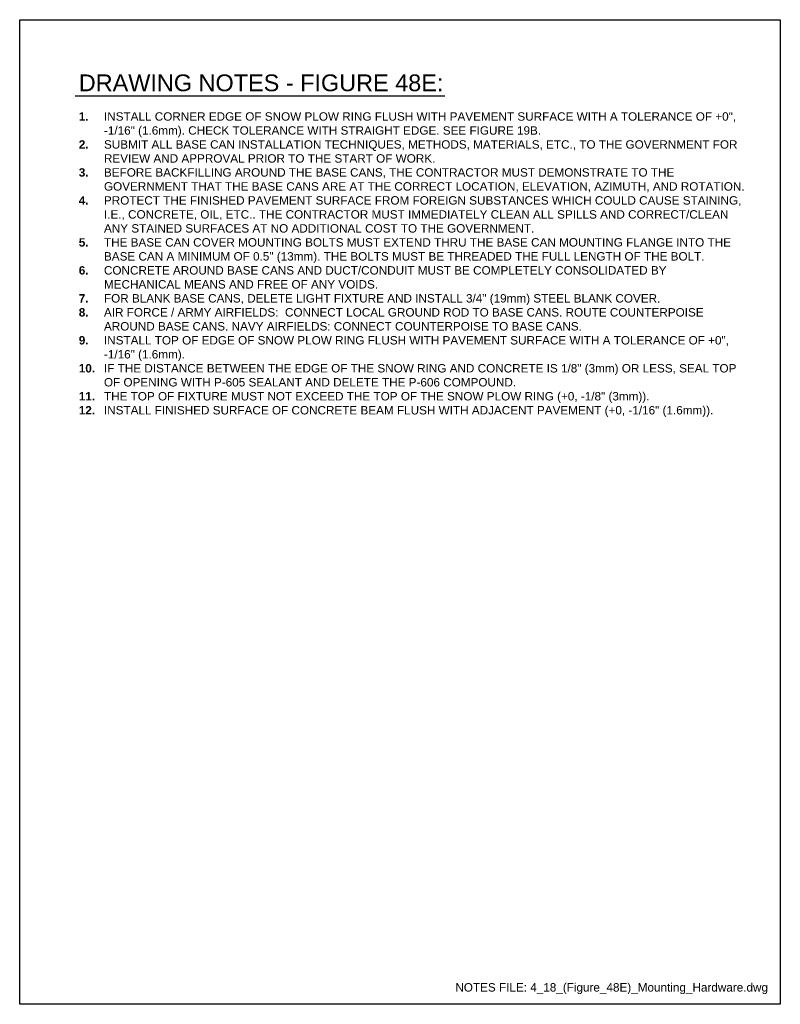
# Model space of a CAD drawing. Header units: inches. Extents: x 0 to 21.3, y 0 to 11.
# Tile 2 of 2: x 12.8 to 21.3, y 0 to 11. Entities that reach past the tile are written whole.
import ezdxf
from ezdxf.enums import TextEntityAlignment as Align

# ---------------------------------------------------------------- set-up
doc = ezdxf.new("R2010")
doc.units = ezdxf.units.IN
doc.header["$LTSCALE"] = 0.5
doc.header["$MEASUREMENT"] = 0
doc.layers.add('G-ANNO-RDME', color=5, linetype='CONTINUOUS', lineweight=18)
doc.layers.add('G-ANNO-TEXT', color=7, linetype='CONTINUOUS')
doc.layers.add('G-ANNO-TTLB', color=7, linetype='CONTINUOUS')
doc.styles.add('00-E-TITLE-1_1', font='arial.ttf', dxfattribs={"height": 0.1875})
doc.styles.add('01-E-BLDG-1_1', font='arial.ttf', dxfattribs={"height": 0.09375})

msp = doc.modelspace()

# ---------------------------------------------------------------- linework, layer by layer
at = {"layer": 'G-ANNO-TEXT', "linetype": 'Continuous', "lineweight": 30}
msp.add_line((13.3713, 10.14903), (17.50266, 10.14903), dxfattribs=at)
at = {"layer": 'G-ANNO-TTLB'}
msp.add_lwpolyline([(12.75, 11), (21.25, 11), (21.25, 0), (12.75, 0)], close=True, dxfattribs=at)

# ---------------------------------------------------------------- texts
at = {"layer": 'G-ANNO-RDME', "insert": (21.11242, 0.11416), "char_height": 0.09375, "width": 7.0264495, "attachment_point": 9, "style": '01-E-BLDG-1_1'}
msp.add_mtext('NOTES FILE: 4_18_(Figure_48E)_Mounting_Hardware.dwg', dxfattribs=at)
at = {"layer": 'G-ANNO-TEXT', "style": '00-E-TITLE-1_1'}
msp.add_text('DRAWING NOTES - FIGURE 48E:', height=0.1875, dxfattribs=at).set_placement((13.41045, 10.1447), align=Align.BOTTOM_LEFT)
at = {"layer": 'G-ANNO-TEXT', "insert": (13.41045, 9.96565), "char_height": 0.09375, "width": 7.4237884, "attachment_point": 1, "style": '01-E-BLDG-1_1'}
msp.add_mtext('\\pi-0.28125,l0.28125,t0.28125;{\\fArial|b1|i0|c0|p34;1.^I}INSTALL CORNER EDGE OF SNOW PLOW RING FLUSH WITH PAVEMENT SURFACE WITH A TOLERANCE OF +0", \\P\\pi0,t0.09375,0.28125;-1/16" (1.6mm). CHECK TOLERANCE WITH STRAIGHT EDGE. SEE FIGURE 19B.\\P\\pi-0.28125,t0.28125;{\\fArial|b1|i0|c0|p34;2.^I}SUBMIT ALL BASE CAN INSTALLATION TECHNIQUES, METHODS, MATERIALS, ETC., TO THE GOVERNMENT FOR \\P\\pi0,t0.09375,0.28125;REVIEW AND APPROVAL PRIOR TO THE START OF WORK. \\P\\pi-0.28125,t0.28125;{\\fArial|b1|i0|c0|p34;3.^I}BEFORE BACKFILLING AROUND THE BASE CANS, THE CONTRACTOR MUST DEMONSTRATE TO THE \\P\\pi0,t0.09375,0.28125;GOVERNMENT THAT THE BASE CANS ARE AT THE CORRECT LOCATION, ELEVATION, AZIMUTH, AND ROTATION.\\P\\pi-0.28125,t0.28125;{\\fArial|b1|i0|c0|p34;4.^I}PROTECT THE FINISHED PAVEMENT SURFACE FROM FOREIGN SUBSTANCES WHICH COULD CAUSE STAINING, \\P\\pi0,t0.09375,0.28125;I.E., CONCRETE, OIL, ETC.. THE CONTRACTOR MUST IMMEDIATELY CLEAN ALL SPILLS AND CORRECT/CLEAN \\PANY STAINED SURFACES AT NO ADDITIONAL COST TO THE GOVERNMENT. \\P\\pi-0.28125,t0.28125;{\\fArial|b1|i0|c0|p34;5.^I}THE BASE CAN COVER MOUNTING BOLTS MUST EXTEND THRU THE BASE CAN MOUNTING FLANGE INTO THE \\P\\pi0,t0.09375,0.28125;BASE CAN A MINIMUM OF 0.5" (13mm). THE BOLTS MUST BE THREADED THE FULL LENGTH OF THE BOLT.\\P\\pi-0.28125,t0.28125;{\\fArial|b1|i0|c0|p34;6.^I}CONCRETE AROUND BASE CANS AND DUCT/CONDUIT MUST BE COMPLETELY CONSOLIDATED BY \\P\\pi0,t0.09375,0.28125;MECHANICAL MEANS AND FREE OF ANY VOIDS.\\P\\pi-0.28125,t0.28125;{\\fArial|b1|i0|c0|p34;7.^I}FOR BLANK BASE CANS, DELETE LIGHT FIXTURE AND INSTALL 3/4" (19mm) STEEL BLANK COVER.\\P{\\fArial|b1|i0|c0|p34;8.^I}AIR FORCE / ARMY AIRFIELDS:  CONNECT LOCAL GROUND ROD TO BASE CANS. ROUTE COUNTERPOISE \\P\\pi0,t0.09375,0.28125;AROUND BASE CANS. NAVY AIRFIELDS: CONNECT COUNTERPOISE TO BASE CANS.\\P\\pi-0.28125,t0.28125;{\\fArial|b1|i0|c0|p34;9.^I}INSTALL TOP OF EDGE OF SNOW PLOW RING FLUSH WITH PAVEMENT SURFACE WITH A TOLERANCE OF +0", \\P\\pi0,t0.09375,0.28125;-1/16" (1.6mm).\\P\\pi-0.28125,t0.28125;{\\fArial|b1|i0|c0|p34;10.^I}IF THE DISTANCE BETWEEN THE EDGE OF THE SNOW RING AND CONCRETE IS 1/8" (3mm) OR LESS, SEAL TOP \\P\\pi0,t0.09375,0.28125;OF OPENING WITH P-605 SEALANT AND DELETE THE P-606 COMPOUND.\\P\\pi-0.28125,t0.28125;{\\fArial|b1|i0|c0|p34;11.^I}THE TOP OF FIXTURE MUST NOT EXCEED THE TOP OF THE SNOW PLOW RING (+0, -1/8" (3mm)).\\P{\\fArial|b1|i0|c0|p34;12.^I}INSTALL FINISHED SURFACE OF CONCRETE BEAM FLUSH WITH ADJACENT PAVEMENT (+0, -1/16" (1.6mm)).', dxfattribs=at)

doc.saveas('drawing.dxf')
